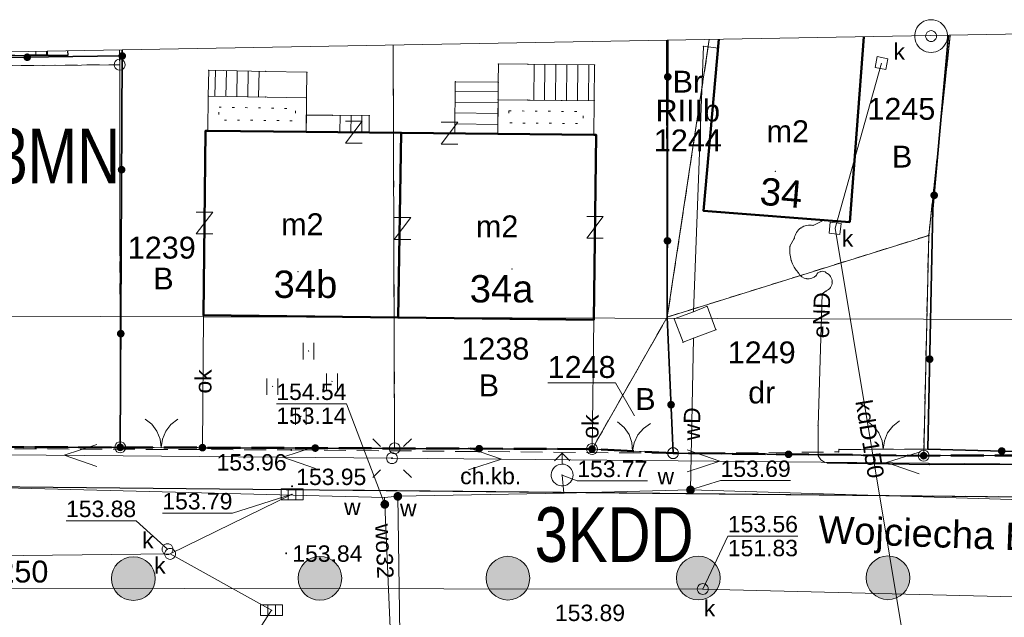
# Model space of a CAD drawing. Header units: metres. Extents: x 6492566 to 6492823, y 5613584 to 5613735.
# Tile 28 of 32: x 6492737 to 6492782, y 5613707 to 5613734. Entities that reach past the tile are written whole.
import ezdxf
from ezdxf.enums import TextEntityAlignment as Align

# ---------------------------------------------------------------- set-up
doc = ezdxf.new("R2010")
doc.units = ezdxf.units.M
for name, pattern in [('KROPK1', [1, 0, -1]), ('L_0_06', [2, 1.5, -0.5]), ('L_2_16', [0]), ('PRZER1-1', [2, 1, -1]), ('PRZER2-1', [3, 2, -1]), ('PRZER3-1', [4, 3, -1])]:
    doc.linetypes.add(name, pattern=pattern)
doc.layers.get('0').update_dxf_attribs({"linetype": 'CONTINUOUS', "lineweight": 18, "true_color": 0x000000})
for name, color, linetype, lineweight in [('GELULI_O', 7, 'PRZER3-1', 18), ('GEPADR', 7, 'CONTINUOUS', 18), ('GEPADR_O', 7, 'CONTINUOUS', 18), ('GEPPGD', 7, 'CONTINUOUS', 18), ('GEPPHC', 7, 'CONTINUOUS', 18), ('GESBPD', 7, 'PRZER2-1', 18), ('GESBWT', 7, 'CONTINUOUS', 18), ('GESBZO', 7, 'CONTINUOUS', 50), ('GESBZO_O', 7, 'CONTINUOUS', 50), ('GESDZI', 7, 'CONTINUOUS', 18), ('GESDZI_O', 7, 'CONTINUOUS', 18), ('GESSCH', 7, 'CONTINUOUS', 18), ('GOSRBG', 7, 'CONTINUOUS', 18), ('GSLINK', 7, 'CONTINUOUS', 18), ('GSLINK_O', 7, 'CONTINUOUS', 18), ('GSLKBR', 7, 'CONTINUOUS', 18), ('GSLKOG', 7, 'CONTINUOUS', 35), ('GSLKRW', 7, 'CONTINUOUS', 25), ('GSPPRB', 7, 'CONTINUOUS', 18), ('GSPWPS', 7, 'CONTINUOUS', 13), ('GSPWPS_O', 7, 'CONTINUOUS', 13), ('GSSKOD', 7, 'PRZER2-1', 18), ('GSSKOD_O', 7, 'PRZER2-1', 18), ('GSSUTR', 7, 'PRZER2-1', 18), ('GULLOB', 7, 'CONTINUOUS', 35), ('GUPELA', 7, 'CONTINUOUS', 18), ('GUPIWZ', 7, 'CONTINUOUS', 18), ('GUPIWZ_O', 7, 'CONTINUOUS', 18), ('GUPPRZ', 7, 'CONTINUOUS', 18), ('GUPPRZ_O', 7, 'CONTINUOUS', 18), ('GUSIKP', 7, 'CONTINUOUS', 18)]:
    doc.layers.add(name, color=color, linetype=linetype, lineweight=lineweight)
for name, color, linetype, lineweight, true_color in [('GESKKL', 7, 'PRZER3-1', 18, 0x24bc24), ('GESKKL_O', 7, 'PRZER3-1', 18, 0x24bc24), ('GESUZY', 7, 'PRZER1-1', 18, 0x008000), ('GESUZY_O', 7, 'PRZER1-1', 18, 0x008000), ('GULEPR', 1, 'CONTINUOUS', 18, 0xff0000), ('GULEPR_O', 1, 'CONTINUOUS', 18, 0xff0000), ('GULKPR', 7, 'CONTINUOUS', 18, 0x803300), ('GULKPR_O', 7, 'CONTINUOUS', 18, 0x803300), ('GULWPR', 5, 'CONTINUOUS', 18, 0x0000ff), ('GULWPR_O', 5, 'CONTINUOUS', 18, 0x0000ff), ('GUPKKS', 7, 'CONTINUOUS', 18, 0x803300), ('GUPKSD', 7, 'CONTINUOUS', 18, 0x803300), ('GUPKSD_O', 7, 'CONTINUOUS', 18, 0x803300), ('GUPWDT', 5, 'CONTINUOUS', 18, 0x0000ff), ('GUPWST', 5, 'CONTINUOUS', 18, 0x0000ff), ('GUPWZA', 5, 'CONTINUOUS', 18, 0x0000ff), ('GUPWZA_O', 5, 'CONTINUOUS', 18, 0x0000ff), ('mpzp_linia_zabudowy_obowiazujaca', 7, 'L_2_16', 18, 0xd2691e), ('mpzp_linie_rozgraniczajace', 7, 'L_0_06', 50, 0xd2691e), ('mpzp_sciezki_rowerowe', 7, 'CONTINUOUS', 18, 0xffd900)]:
    doc.layers.add(name, color=color, linetype=linetype, lineweight=lineweight, true_color=true_color)
doc.styles.add('Arial', font='Arial.ttf')
doc.styles.add('GEO-INFO', font='Arial')
doc.linetypes.add('L_2_16_SHX', pattern='A,0,-0.25,[1,mdcp Biasa 06 III 2025.shx,S=0.05,R=0,X=0,Y=0],-0.5,[2,mdcp Biasa 06 III 2025.shx,S=0.05,R=0,X=0,Y=0],-0.5,[3,mdcp Biasa 06 III 2025.shx,S=0.05,R=0,X=0,Y=0],-0.5,[4,mdcp Biasa 06 III 2025.shx,S=0.05,R=0,X=0,Y=0],-0.5,-0.5,-0.5,-0.5,-0.5,-0.25', length=4.5)

# ---------------------------------------------------------------- blocks, each defined once
blk = doc.blocks.new('EPPGN')
blk.add_hatch(color=0).paths.add_polyline_path([(0, -0.09), (0.027812, -0.085595), (0.052901, -0.072812), (0.072812, -0.052901), (0.085595, -0.027812), (0.09, 0), (0.085595, 0.027812), (0.072812, 0.052901), (0.052901, 0.072812), (0.027812, 0.085595), (0, 0.09), (-0.027812, 0.085595), (-0.052901, 0.072812), (-0.072812, 0.052901), (-0.085595, 0.027812), (-0.09, 0), (-0.085595, -0.027812), (-0.072812, -0.052901), (-0.052901, -0.072812), (-0.027812, -0.085595)])
blk = doc.blocks.new('EPPHC')
at = {"color": 0}
blk.add_lwpolyline([(-0.75, 1), (0.75, 1), (-0.75, -1), (0.75, -1)], dxfattribs=at)
blk = doc.blocks.new('SPTRW')
at = {"color": 0}
for points in [[(-0.51332, 0.7233), (-0.51332, -0.7767)], [(0.48668, -0.7767), (0.48668, 0.7233)]]:
    blk.add_lwpolyline(points, dxfattribs=at)
blk = doc.blocks.new('SUUS13')
at = {"color": 0}
for points in [[(0, 1.5), (0.223563, 1.483246), (0.442133, 1.433359), (0.650826, 1.351453), (0.84498, 1.239358), (1.020259, 1.099578), (1.172747, 0.935235), (1.299038, 0.75), (1.396311, 0.548012), (1.462392, 0.333781), (1.495806, 0.112095), (1.495806, -0.112095), (1.462392, -0.333781), (1.396311, -0.548012), (1.299038, -0.75), (1.172747, -0.935235), (1.020259, -1.099578), (0.84498, -1.239358), (0.650826, -1.351453), (0.442133, -1.433359), (0.223563, -1.483246), (0, -1.5), (-0.223563, -1.483246), (-0.442133, -1.433359), (-0.650826, -1.351453), (-0.84498, -1.239358), (-1.020259, -1.099578), (-1.172747, -0.935235), (-1.299038, -0.75), (-1.396311, -0.548012), (-1.462392, -0.333781), (-1.495806, -0.112095), (-1.495806, 0.112095), (-1.462392, 0.333781), (-1.396311, 0.548012), (-1.299038, 0.75), (-1.172747, 0.935235), (-1.020259, 1.099578), (-0.84498, 1.239358), (-0.650826, 1.351453), (-0.442133, 1.433359), (-0.223563, 1.483246)], [(0, 0.5), (0.12941, 0.482963), (0.25, 0.433013), (0.353553, 0.353553), (0.433013, 0.25), (0.482963, 0.12941), (0.5, 0), (0.482963, -0.12941), (0.433013, -0.25), (0.353553, -0.353553), (0.25, -0.433013), (0.12941, -0.482963), (0, -0.5), (-0.12941, -0.482963), (-0.25, -0.433013), (-0.353553, -0.353553), (-0.433013, -0.25), (-0.482963, -0.12941), (-0.5, 0), (-0.482963, 0.12941), (-0.433013, 0.25), (-0.353553, 0.353553), (-0.25, 0.433013), (-0.12941, 0.482963)]]:
    blk.add_lwpolyline(points, close=True, dxfattribs=at)
blk = doc.blocks.new('KOLO')
blk.add_hatch(color=0).paths.add_polyline_path([(-0.5, 0), (-0.482963, -0.12941), (-0.433013, -0.25), (-0.353553, -0.353553), (-0.25, -0.433013), (-0.12941, -0.482963), (0, -0.5), (0.12941, -0.482963), (0.25, -0.433013), (0.353553, -0.353553), (0.433013, -0.25), (0.482963, -0.12941), (0.5, 0), (0.482963, 0.12941), (0.433013, 0.25), (0.353553, 0.353553), (0.25, 0.433013), (0.12941, 0.482963), (0, 0.5), (-0.12941, 0.482963), (-0.25, 0.433013), (-0.353553, 0.353553), (-0.433013, 0.25), (-0.482963, 0.12941)])
blk = doc.blocks.new('KWADRAT_NIEPRZEZR')
at = {"color": 0}
blk.add_lwpolyline([(-0.5, -0.5), (0.5, -0.5), (0.5, 0.5), (-0.5, 0.5)], close=True, dxfattribs=at)
blk = doc.blocks.new('OKRAG_PELNY')
at = {"color": 0}
blk.add_lwpolyline([(0, 0.5), (0.12941, 0.482963), (0.25, 0.433013), (0.353553, 0.353553), (0.433013, 0.25), (0.482963, 0.12941), (0.5, 0), (0.482963, -0.12941), (0.433013, -0.25), (0.353553, -0.353553), (0.25, -0.433013), (0.12941, -0.482963), (0, -0.5), (-0.12941, -0.482963), (-0.25, -0.433013), (-0.353553, -0.353553), (-0.433013, -0.25), (-0.482963, -0.12941), (-0.5, 0), (-0.482963, 0.12941), (-0.433013, 0.25), (-0.353553, 0.353553), (-0.25, 0.433013), (-0.12941, 0.482963)], close=True, dxfattribs=at)
blk = doc.blocks.new('SLBRA')
at = {"color": 0}
for points in [[(1.732051, 1), (1.414214, 0.585786), (1, 0.267949), (0.517638, 0.068148), (0, 0)], [(0, 0), (0.517638, -0.068148), (1, -0.267949), (1.414214, -0.585786), (1.732051, -1)]]:
    blk.add_lwpolyline(points, dxfattribs=at)
blk = doc.blocks.new('POINT')
at = {"color": 0}
blk.add_point((0, 0), dxfattribs=at)
blk = doc.blocks.new('SUEP1')
at = {"color": 0}
blk.add_lwpolyline([(-1.5, -1), (1.5, 0), (-1.5, 1)], dxfattribs=at)
blk = doc.blocks.new('SUUS02')
at = {"color": 0}
for points in [[(-0.707107, 1.292893), (0, 2), (0.707107, 1.292893)], [(0, 1), (0, 2)]]:
    blk.add_lwpolyline(points, dxfattribs=at)
blk.add_lwpolyline([(0, 1), (0.173648, 0.984808), (0.34202, 0.939693), (0.5, 0.866025), (0.642788, 0.766044), (0.766044, 0.642788), (0.866025, 0.5), (0.939693, 0.34202), (0.984808, 0.173648), (1, 0), (0.984808, -0.173648), (0.939693, -0.34202), (0.866025, -0.5), (0.75575, -0.654861), (0.618159, -0.786053), (0.458227, -0.888835), (0.281733, -0.959493), (0.095056, -0.995472), (-0.095056, -0.995472), (-0.281733, -0.959493), (-0.458227, -0.888835), (-0.618159, -0.786053), (-0.75575, -0.654861), (-0.866025, -0.5), (-0.945001, -0.327068), (-0.989821, -0.142315), (-0.998867, 0.047582), (-0.971812, 0.235759), (-0.909632, 0.415415), (-0.814576, 0.580057), (-0.690079, 0.723734), (-0.540641, 0.841254), (-0.371662, 0.928368), (-0.189251, 0.981929)], close=True, dxfattribs=at)
blk = doc.blocks.new('SUUS05')
at = {"color": 0}
blk.add_lwpolyline([(0.5, -0.25), (-0.5, -0.25), (-0.5, 0.25), (0.5, 0.25)], close=True, dxfattribs=at)
for points in [[(-0.175, -0.25), (-0.175, 0.25)], [(0.175, -0.25), (0.175, 0.25)]]:
    blk.add_lwpolyline(points, dxfattribs=at)
blk = doc.blocks.new('EPPGS')
at = {"color": 0}
blk.add_lwpolyline([(0, 0.5), (0.154508, 0.475528), (0.293893, 0.404508), (0.404508, 0.293893), (0.475528, 0.154508), (0.5, 0), (0.475528, -0.154508), (0.404508, -0.293893), (0.293893, -0.404508), (0.154508, -0.475528), (0, -0.5), (-0.154508, -0.475528), (-0.293893, -0.404508), (-0.404508, -0.293893), (-0.475528, -0.154508), (-0.5, 0), (-0.475528, 0.154508), (-0.404508, 0.293893), (-0.293893, 0.404508), (-0.154508, 0.475528)], close=True, dxfattribs=at)
blk = doc.blocks.new('SUEO')
blk.add_hatch(color=0).paths.add_polyline_path([(-0.002174, 0.089974), (0.023762, 0.086807), (0.042561, 0.0793), (0.060131, 0.066965), (0.076266, 0.047786), (0.086234, 0.025762), (0.089972, 0.002226), (0.088646, -0.015553), (0.081114, -0.038994), (0.066834, -0.060276), (0.049699, -0.075033), (0.027576, -0.085671), (0.004027, -0.08991), (-0.019639, -0.087831), (-0.040932, -0.080154), (-0.059082, -0.067892), (-0.073734, -0.051607), (-0.08374, -0.032979), (-0.089221, -0.011817), (-0.089063, 0.012951), (-0.082571, 0.035806), (-0.069528, 0.057148), (-0.048957, 0.075519), (-0.026898, 0.085887)])
at = {"color": 0}
for points in [[(-1.767767, 1.767767), (-1.06066, 1.06066)], [(1.767767, 1.767767), (1.06066, 1.06066)], [(-1.767767, -1.767767), (-1.06066, -1.06066)], [(1.767767, -1.767767), (1.06066, -1.06066)]]:
    blk.add_lwpolyline(points, dxfattribs=at)

msp = doc.modelspace()

# ---------------------------------------------------------------- hatches: boundary and pattern name
at = {"layer": 'GSSUTR', "linetype": 'Continuous', "lineweight": 18}
h = msp.add_hatch(dxfattribs=at)
h.set_pattern_fill('PTTU04', scale=0.5, style=0)
h.set_pattern_definition([(90, (6490000, 5610000), (-2.5, 2.5), [0.75, -4.25]), (90, (6490000.5, 5610000), (-2.5, 2.5), [0.75, -4.25])])
h.paths.add_polyline_path([(6492738.976, 5613732.766), (6492730.558, 5613732.617), (6492730.565, 5613732.52), (6492738.981, 5613732.572)], flags=0)
at = {"layer": 'mpzp_sciezki_rowerowe', "linetype": 'Continuous', "lineweight": 18}
for points in [[(6492741.97, 5613707.627, 1), (6492741.97, 5613709.627, 1)], [(6492750.5, 5613707.638, 1), (6492750.5, 5613709.638, 1)], [(6492759.1, 5613707.645, 1), (6492759.1, 5613709.645, 1)], [(6492767.81, 5613707.653, 1), (6492767.81, 5613709.653, 1)], [(6492776.48, 5613707.661, 1), (6492776.48, 5613709.661, 1)]]:
    msp.add_hatch(color=256, dxfattribs=at).paths.add_polyline_path(points)

# ---------------------------------------------------------------- linework, layer by layer
at = {"layer": 'GESBPD', "color": 7, "linetype": 'PRZER2-1', "lineweight": 18, "ltscale": 0.5, "elevation": 10.18}
msp.add_lwpolyline([(6492738.038, 5613732.75), (6492738.049, 5613732.587), (6492732.59, 5613732.52), (6492732.581, 5613732.653)], dxfattribs=at)
at = {"layer": 'GESBWT', "color": 7, "linetype": 'Continuous', "lineweight": 18, "elevation": 10.18}
for points in [[(6492745.398, 5613730.697), (6492749.887, 5613730.612), (6492749.879, 5613729.062), (6492745.374, 5613729.108)], [(6492758.65, 5613730.524), (6492763.05, 5613730.479), (6492763.034, 5613728.929), (6492758.634, 5613728.974)]]:
    msp.add_lwpolyline(points, close=True, dxfattribs=at)
at = {"layer": 'GESBWT', "color": 7, "linetype": 'KROPK1', "lineweight": 18, "ltscale": 0.5, "elevation": 10.18, "flags": 128}
for points in [[(6492745.89, 5613730.188), (6492749.385, 5613730.121), (6492749.382, 5613729.567), (6492745.881, 5613729.603)], [(6492759.145, 5613730.019), (6492762.545, 5613729.984), (6492762.539, 5613729.434), (6492759.139, 5613729.469)]]:
    msp.add_lwpolyline(points, close=True, dxfattribs=at)
at = {"layer": 'GESBZO', "color": 7, "linetype": 'Continuous', "lineweight": 50, "elevation": 10.18}
for points in [[(6492774.737, 5613724.928), (6492768.046, 5613725.439), (6492768.753, 5613733.294)], [(6492775.385, 5613733.412), (6492774.737, 5613724.928)]]:
    msp.add_lwpolyline(points, dxfattribs=at)
for points in [[(6492754.079, 5613720.565), (6492745.174, 5613720.67), (6492745.274, 5613729.11), (6492745.374, 5613729.108), (6492749.879, 5613729.062), (6492754.224, 5613729.019)], [(6492763.033, 5613720.459), (6492754.079, 5613720.565), (6492754.224, 5613729.019), (6492758.634, 5613728.974), (6492763.034, 5613728.929), (6492763.134, 5613728.928)]]:
    msp.add_lwpolyline(points, close=True, dxfattribs=at)
at = {"layer": 'GESDZI', "color": 7, "linetype": 'Continuous', "lineweight": 18, "elevation": 10.22}
for points in [[(6492811.043, 5613734.044), (6492811.18, 5613718.894), (6492810.011, 5613715.605), (6492808.367, 5613714.314), (6492778.115, 5613714.246), (6492778.347, 5613724.323), (6492779.328, 5613733.482)], [(6492766.346, 5613733.252), (6492766.388, 5613720.588), (6492762.949, 5613714.549), (6492753.918, 5613714.581), (6492753.853, 5613733.03)], [(6492766.346, 5613733.252), (6492766.388, 5613720.588), (6492768.31, 5613733.286)], [(6492779.328, 5613733.482), (6492778.347, 5613724.323), (6492766.388, 5613720.588), (6492768.31, 5613733.286)], [(6492741.342, 5613732.808), (6492741.344, 5613732.13), (6492707.923, 5613731.833), (6492707.898, 5613732.216)], [(6492753.853, 5613733.03), (6492753.918, 5613714.581), (6492741.368, 5613714.627), (6492741.344, 5613732.13), (6492741.342, 5613732.808)], [(6492712.536, 5613714.767), (6492725.917, 5613714.685), (6492741.368, 5613714.627), (6492753.918, 5613714.581), (6492762.949, 5613714.549), (6492766.656, 5613714.362), (6492778.115, 5613714.246), (6492808.367, 5613714.314), (6492810.011, 5613715.605), (6492811.18, 5613718.894), (6492811.225, 5613714.142), (6492811.34, 5613703.308), (6492795.496, 5613703.173), (6492765.908, 5613702.863), (6492728.986, 5613702.408), (6492725.287, 5613701.965), (6492696.667, 5613701.05)]]:
    msp.add_lwpolyline(points, dxfattribs=at)
for points in [[(6492707.923, 5613731.833), (6492741.344, 5613732.13), (6492741.368, 5613714.627), (6492725.917, 5613714.685), (6492712.536, 5613714.767), (6492708.839, 5613718.274)], [(6492766.656, 5613714.362), (6492766.388, 5613720.588), (6492778.347, 5613724.323), (6492778.115, 5613714.246)], [(6492762.949, 5613714.549), (6492766.388, 5613720.588), (6492766.656, 5613714.362)]]:
    msp.add_lwpolyline(points, close=True, dxfattribs=at)
at = {"layer": 'GESDZI_O', "color": 7, "linetype": 'Continuous', "lineweight": 9, "elevation": 10.8, "flags": 128}
msp.add_lwpolyline([(6492760.919, 5613717.58), (6492764.025, 5613717.58), (6492764.896, 5613716.073)], dxfattribs=at)
at = {"layer": 'GESKKL', "color": 82, "linetype": 'PRZER3-1', "lineweight": 18, "ltscale": 0.5, "true_color": 0x24bc24, "elevation": 10.06}
for points in [[(6492811.045, 5613734.044), (6492811.18, 5613718.894), (6492810.011, 5613715.605), (6492808.367, 5613714.314), (6492778.115, 5613714.246), (6492778.347, 5613724.323), (6492779.328, 5613733.482)], [(6492768.31, 5613733.286), (6492766.388, 5613720.588), (6492766.346, 5613733.252)]]:
    msp.add_lwpolyline(points, dxfattribs=at)
at = {"layer": 'GESSCH', "color": 7, "linetype": 'Continuous', "lineweight": 18, "elevation": 10.18}
for points in [[(6492745.398, 5613730.697), (6492745.42, 5613731.873), (6492748.026, 5613731.823), (6492749.91, 5613731.787), (6492749.887, 5613730.612)], [(6492763.05, 5613730.479), (6492760.008, 5613730.51), (6492758.65, 5613730.524), (6492758.658, 5613731.33), (6492758.667, 5613732.168), (6492760.024, 5613732.154), (6492763.067, 5613732.123)], [(6492758.634, 5613728.974), (6492756.671, 5613728.994), (6492756.695, 5613731.35), (6492758.658, 5613731.33)], [(6492752.753, 5613729.033), (6492751.08, 5613729.05), (6492749.879, 5613729.062), (6492749.887, 5613729.829), (6492751.088, 5613729.817), (6492752.761, 5613729.801)]]:
    msp.add_lwpolyline(points, close=True, dxfattribs=at)
at = {"layer": 'GESSCH', "color": 7, "linetype": 'Continuous', "lineweight": 18, "elevation": 10.18, "flags": 128}
for points in [[(6492760.279, 5613730.507), (6492760.295, 5613732.151)], [(6492760.779, 5613730.502), (6492760.795, 5613732.146)], [(6492761.279, 5613730.497), (6492761.295, 5613732.141)], [(6492761.779, 5613730.492), (6492761.795, 5613732.136)], [(6492762.279, 5613730.487), (6492762.295, 5613732.131)], [(6492762.779, 5613730.482), (6492762.795, 5613732.126)], [(6492745.723, 5613731.867), (6492745.701, 5613730.692)], [(6492746.223, 5613731.857), (6492746.201, 5613730.682)], [(6492746.723, 5613731.848), (6492746.701, 5613730.673)], [(6492747.223, 5613731.838), (6492747.2, 5613730.663)], [(6492747.723, 5613731.829), (6492747.7, 5613730.653)], [(6492756.691, 5613730.922), (6492758.654, 5613730.902)], [(6492756.685, 5613730.422), (6492758.649, 5613730.402)], [(6492751.417, 5613729.046), (6492751.425, 5613729.814)], [(6492751.917, 5613729.041), (6492751.925, 5613729.809)], [(6492752.417, 5613729.037), (6492752.424, 5613729.804)], [(6492756.68, 5613729.922), (6492758.644, 5613729.902)], [(6492756.675, 5613729.422), (6492758.638, 5613729.402)]]:
    msp.add_lwpolyline(points, dxfattribs=at)
at = {"layer": 'GESUZY', "color": 96, "linetype": 'PRZER1-1', "lineweight": 18, "ltscale": 0.5, "true_color": 0x008000, "elevation": 10.08}
for points in [[(6492811.045, 5613734.044), (6492811.18, 5613718.894), (6492810.011, 5613715.605), (6492808.367, 5613714.314), (6492778.115, 5613714.246), (6492778.347, 5613724.323), (6492779.328, 5613733.482)], [(6492766.346, 5613733.252), (6492766.388, 5613720.588), (6492762.949, 5613714.549), (6492753.918, 5613714.581), (6492753.853, 5613733.03)], [(6492768.31, 5613733.286), (6492766.388, 5613720.588), (6492766.346, 5613733.252)], [(6492779.328, 5613733.482), (6492778.347, 5613724.323), (6492766.388, 5613720.588), (6492768.31, 5613733.286)], [(6492741.342, 5613732.808), (6492741.344, 5613732.13), (6492707.923, 5613731.833), (6492707.898, 5613732.216)], [(6492753.853, 5613733.03), (6492753.918, 5613714.581), (6492741.368, 5613714.627), (6492741.344, 5613732.13), (6492741.342, 5613732.808)], [(6492712.536, 5613714.767), (6492725.917, 5613714.685), (6492741.368, 5613714.627), (6492753.918, 5613714.581), (6492762.949, 5613714.549), (6492766.656, 5613714.362), (6492778.115, 5613714.246), (6492808.367, 5613714.314), (6492810.011, 5613715.605), (6492811.18, 5613718.894), (6492811.225, 5613714.142), (6492811.34, 5613703.308), (6492795.496, 5613703.173), (6492765.908, 5613702.863), (6492728.986, 5613702.408), (6492725.287, 5613701.965), (6492696.667, 5613701.05)]]:
    msp.add_lwpolyline(points, dxfattribs=at)
for points in [[(6492707.923, 5613731.833), (6492741.344, 5613732.13), (6492741.368, 5613714.627), (6492725.917, 5613714.685), (6492712.536, 5613714.767), (6492708.839, 5613718.274)], [(6492766.656, 5613714.362), (6492766.388, 5613720.588), (6492778.347, 5613724.323), (6492778.115, 5613714.246)], [(6492762.949, 5613714.549), (6492766.388, 5613720.588), (6492766.656, 5613714.362)]]:
    msp.add_lwpolyline(points, close=True, dxfattribs=at)
at = {"layer": 'GOSRBG', "color": 7, "linetype": 'Continuous', "lineweight": 18, "elevation": 10.04}
msp.add_lwpolyline([(6492817.555, 5613644.538), (6492815.362, 5613734.12), (6492701.054, 5613732.094), (6492651.49, 5613730.982), (6492652.622, 5613647.128), (6492704.994, 5613627.943), (6492817.382, 5613583.79)], close=True, dxfattribs=at)
at = {"layer": 'GSLINK', "color": 7, "linetype": 'Continuous', "lineweight": 18, "elevation": 10.18}
for points in [[(6492745.128, 5613714.613), (6492745.174, 5613720.67)], [(6492762.949, 5613714.549), (6492763.033, 5613720.459)]]:
    msp.add_lwpolyline(points, dxfattribs=at)
at = {"layer": 'GSLKBR', "color": 7, "linetype": 'Continuous', "lineweight": 18, "elevation": 10.18}
for points in [[(6492745.128, 5613714.613), (6492741.368, 5613714.627)], [(6492766.656, 5613714.362), (6492762.949, 5613714.549)], [(6492778.3, 5613714.55), (6492774.24, 5613714.53)]]:
    msp.add_lwpolyline(points, dxfattribs=at)
at = {"layer": 'GSLKOG', "color": 7, "linetype": 'Continuous', "lineweight": 35, "elevation": 10.18}
for points in [[(6492766.415, 5613733.253), (6492766.388, 5613720.588), (6492766.656, 5613714.362), (6492778.115, 5613714.246)], [(6492793.76, 5613714.14), (6492778.3, 5613714.55), (6492778.54, 5613725.53), (6492779.245, 5613733.48)], [(6492708.01, 5613731.9), (6492722.33, 5613732.27), (6492741.46, 5613732.53), (6492741.456, 5613732.81)], [(6492741.368, 5613714.627), (6492741.46, 5613732.53)], [(6492731.093, 5613714.666), (6492741.368, 5613714.627)], [(6492762.949, 5613714.549), (6492753.918, 5613714.581), (6492745.128, 5613714.613)]]:
    msp.add_lwpolyline(points, dxfattribs=at)
at = {"layer": 'GSLKRW', "color": 7, "linetype": 'Continuous', "lineweight": 25, "elevation": 10.18}
for points in [[(6492730.565, 5613732.52), (6492738.981, 5613732.572), (6492738.976, 5613732.766)], [(6492711.89, 5613713.36), (6492714.34, 5613713), (6492718.49, 5613713), (6492787.04, 5613712.32), (6492807.89, 5613712.11)]]:
    msp.add_lwpolyline(points, dxfattribs=at)
at = {"layer": 'GSPPRB', "color": 7, "linetype": 'Continuous', "lineweight": 18}
for p in [(6492768.042, 5613732.974, 10.28), (6492768.717, 5613732.892, 10.28), (6492738.049, 5613732.587, 10.28), (6492738.981, 5613732.572, 10.28), (6492741.46, 5613732.53, 10.28), (6492745.42, 5613731.873, 10.28), (6492758.667, 5613732.168, 10.28), (6492760.024, 5613732.154, 10.28), (6492763.067, 5613732.123, 10.28), (6492748.026, 5613731.823, 10.28), (6492749.91, 5613731.787, 10.28), (6492756.695, 5613731.35, 10.28), (6492758.658, 5613731.33, 10.28), (6492745.398, 5613730.697, 10.28), (6492748.003, 5613730.648, 10.28), (6492749.887, 5613730.612, 10.28), (6492758.65, 5613730.524, 10.28), (6492760.008, 5613730.51, 10.28), (6492763.05, 5613730.479, 10.28), (6492749.887, 5613729.829, 10.28), (6492751.088, 5613729.817, 10.28), (6492752.761, 5613729.801, 10.28), (6492745.274, 5613729.11, 10.28), (6492745.374, 5613729.108, 10.28), (6492749.879, 5613729.062, 10.28), (6492751.08, 5613729.05, 10.28), (6492752.753, 5613729.033, 10.28), (6492754.224, 5613729.019, 10.28), (6492756.671, 5613728.994, 10.28), (6492758.634, 5613728.974, 10.28), (6492763.034, 5613728.929, 10.28), (6492763.134, 5613728.928, 10.28), (6492768.046, 5613725.439, 10.28), (6492778.54, 5613725.53, 10.28), (6492772.499, 5613724.666, 10.28), (6492773.061, 5613724.778, 10.28), (6492773.549, 5613725.019, 10.28), (6492774.737, 5613724.928, 10.28), (6492772, 5613723.829, 10.28), (6492772.196, 5613724.18, 10.28), (6492772.062, 5613723.177, 10.28), (6492772.383, 5613722.606, 10.28), (6492773.205, 5613722.487, 10.28), (6492773.4, 5613722.671, 10.28), (6492773.661, 5613722.61, 10.28), (6492772.765, 5613722.342, 10.28), (6492773.93, 5613722.194, 10.28), (6492773.474, 5613721.646, 10.28), (6492773.657, 5613721.78, 10.28), (6492768.212, 5613721.079, 10.28), (6492745.174, 5613720.67, 10.28), (6492745.174, 5613720.67, 10.28), (6492767.588, 5613720.829, 10.28), (6492767.588, 5613720.829, 10.28), (6492754.079, 5613720.565, 10.28), (6492763.033, 5613720.459, 10.28), (6492763.033, 5613720.459, 10.28), (6492766.388, 5613720.588, 10.28), (6492766.704, 5613720.511, 10.28), (6492768.617, 5613720.005, 10.28), (6492767.108, 5613719.437, 10.28), (6492767.582, 5613719.616, 10.28), (6492767.582, 5613719.616, 10.28), (6492773.286, 5613715.619, 10.28), (6492741.368, 5613714.627, 10.28), (6492745.128, 5613714.613, 10.28), (6492753.918, 5613714.581, 10.28), (6492762.949, 5613714.549, 10.28), (6492766.54, 5613714.36, 10.28), (6492766.656, 5613714.362, 10.28), (6492774.23, 5613714.42, 10.28), (6492774.24, 5613714.53, 10.28), (6492778.3, 5613714.55, 10.28), (6492773.291, 5613714.241, 10.28), (6492773.409, 5613714.059, 10.28), (6492773.586, 5613713.949, 10.28), (6492773.709, 5613713.913, 10.28), (6492778.115, 5613714.246, 10.28), (6492778.38, 5613713.837, 10.28), (6492761.66, 5613712.533, 10.28)]:
    msp.add_point(p, dxfattribs=at)
at = {"layer": 'GSSKOD', "color": 7, "linetype": 'PRZER2-1', "lineweight": 18, "ltscale": 0.5, "elevation": 10.18}
msp.add_lwpolyline([(6492814.421, 5613734.104), (6492814.422, 5613733.915), (6492814.547, 5613722.354), (6492813.176, 5613722.358), (6492813.171, 5613720.294), (6492814.569, 5613720.27), (6492814.595, 5613717.847, -0.279126), (6492810.564, 5613712.379), (6492807.89, 5613712.11), (6492787.04, 5613712.32), (6492718.49, 5613713), (6492714.34, 5613713), (6492711.89, 5613713.36)], format="xyb", dxfattribs=at)
msp.add_lwpolyline([(6492718.54, 5613714.63), (6492749.19, 5613714.51), (6492766.54, 5613714.36), (6492774.23, 5613714.42), (6492774.24, 5613714.53), (6492778.3, 5613714.55), (6492793.76, 5613714.14), (6492799.51, 5613714.2), (6492799.7, 5613713.92), (6492806.22, 5613713.78), (6492807.46, 5613713.96), (6492809.41, 5613715.04), (6492810.64, 5613716.64), (6492811.17, 5613718.58), (6492811.834, 5613718.571), (6492811.658, 5613734.055)], dxfattribs=at)
at = {"layer": 'GSSUTR', "color": 7, "linetype": 'PRZER2-1', "lineweight": 18, "ltscale": 0.5, "elevation": 10.1}
msp.add_lwpolyline([(6492738.976, 5613732.766), (6492738.981, 5613732.572), (6492730.565, 5613732.52), (6492730.558, 5613732.617)], dxfattribs=at)
for points in [[(6492749.986, 5613719.052), (6492749.976, 5613719.032), (6492749.996, 5613719.032)], [(6492751.06, 5613717.654), (6492751.05, 5613717.634), (6492751.07, 5613717.634)], [(6492748.337, 5613717.43), (6492748.327, 5613717.41), (6492748.347, 5613717.41)], [(6492749.636, 5613716.057), (6492749.626, 5613716.037), (6492749.646, 5613716.037)]]:
    msp.add_lwpolyline(points, close=True, dxfattribs=at)
at = {"layer": 'GULEPR', "color": 1, "linetype": 'Continuous', "lineweight": 18, "true_color": 0xff0000, "elevation": 10.14}
for points in [[(6492773.549, 5613725.019), (6492773.061, 5613724.778, 0.433173), (6492772.196, 5613724.18), (6492772, 5613723.829, 0.21221), (6492772.383, 5613722.606, 0.498996), (6492773.205, 5613722.487, -0.534125), (6492773.661, 5613722.61, -0.654201), (6492773.657, 5613721.78), (6492773.474, 5613721.646), (6492773.286, 5613715.619), (6492773.291, 5613714.241), (6492773.409, 5613714.059), (6492773.586, 5613713.949), (6492773.709, 5613713.913)], [(6492791.409, 5613713.79), (6492790.877, 5613713.644), (6492790.877, 5613713.415, -1.25681), (6492790.423, 5613713.41), (6492783.51, 5613713.383), (6492782.508, 5613713.837), (6492778.38, 5613713.837), (6492773.709, 5613713.913)]]:
    msp.add_lwpolyline(points, format="xyb", dxfattribs=at)
msp.add_lwpolyline([(6492651.756, 5613711.21), (6492682.048, 5613713.024), (6492716.863, 5613714.457), (6492753.8, 5613714.134), (6492791.409, 5613713.79), (6492815.837, 5613714.718)], dxfattribs=at)
at = {"layer": 'GULKPR', "color": 36, "linetype": 'Continuous', "lineweight": 18, "true_color": 0x803300, "elevation": 10.14}
for points in [[(6492777.383, 5613704.742), (6492774.062, 5613724.646), (6492776.186, 5613732.207)], [(6492743.651, 5613709.754), (6492749.23, 5613712.48)], [(6492654.887, 5613706.421), (6492707.354, 5613709.34), (6492743.651, 5613709.754)], [(6492743.651, 5613709.754), (6492748.29, 5613707.18)], [(6492651.849, 5613704.34), (6492670.622, 5613705.324), (6492683.317, 5613706.027), (6492708.338, 5613707.566), (6492720.621, 5613708.203), (6492768.012, 5613708.147), (6492783.483, 5613707.765), (6492815.246, 5613707.04)]]:
    msp.add_lwpolyline(points, dxfattribs=at)
at = {"layer": 'GULLOB', "color": 7, "linetype": 'Continuous', "lineweight": 35, "elevation": 10.12}
msp.add_lwpolyline([(6492773.709, 5613713.913), (6492778.38, 5613713.837)], dxfattribs=at)
at = {"layer": 'GULWPR', "color": 5, "linetype": 'Continuous', "lineweight": 18, "true_color": 0x0000ff, "elevation": 10.14}
for points in [[(6492768.717, 5613732.892), (6492768.042, 5613732.974), (6492767.588, 5613720.829)], [(6492767.582, 5613719.616), (6492767.45, 5613712.68)], [(6492651.77, 5613710.2), (6492652.538, 5613710.247), (6492659.621, 5613710.603), (6492663.294, 5613710.8), (6492670.912, 5613711.628), (6492702.032, 5613713.649), (6492753.46, 5613712.33), (6492754.065, 5613712.388), (6492761.66, 5613712.533), (6492767.45, 5613712.68), (6492801.381, 5613711.67), (6492806.841, 5613711.382), (6492812.672, 5613711.067), (6492815.926, 5613711.08)], [(6492761.66, 5613712.533), (6492761.58, 5613713.36)], [(6492754.065, 5613712.388), (6492754.295, 5613696.623), (6492752.811, 5613696.573)], [(6492753.46, 5613712.33), (6492753.47, 5613712.02), (6492753.87, 5613702.83), (6492753.612, 5613696.563)]]:
    msp.add_lwpolyline(points, dxfattribs=at)
at = {"layer": 'GUPPRZ_O', "color": 5, "linetype": 'Continuous', "lineweight": 9, "true_color": 0x0000ff, "elevation": 10.8, "flags": 128}
for points in [[(6492748.509, 5613716.623), (6492751.712, 5613716.623), (6492753.47, 5613712.02)], [(6492748.509, 5613716.623), (6492751.712, 5613716.623)], [(6492765.477, 5613713.097), (6492762.274, 5613713.097), (6492761.58, 5613713.36)], [(6492772.031, 5613713.107), (6492768.828, 5613713.107), (6492767.45, 5613712.68)]]:
    msp.add_lwpolyline(points, dxfattribs=at)
at = {"layer": 'GUPPRZ_O', "color": 36, "linetype": 'Continuous', "lineweight": 9, "true_color": 0x803300, "elevation": 10.8, "flags": 128}
for points in [[(6492743.297, 5613711.621), (6492746.5, 5613711.621), (6492749.23, 5613712.48)], [(6492738.892, 5613711.272), (6492742.096, 5613711.272), (6492743.53, 5613709.97)], [(6492772.363, 5613710.569), (6492769.16, 5613710.569), (6492768.012, 5613708.147)], [(6492769.16, 5613710.569), (6492772.363, 5613710.569)], [(6492743.969, 5613705.453), (6492747.172, 5613705.453), (6492748.29, 5613707.18)]]:
    msp.add_lwpolyline(points, dxfattribs=at)
at = {"layer": 'GUSIKP', "color": 5, "linetype": 'Continuous', "lineweight": 18, "true_color": 0x0000ff, "elevation": 10.14}
msp.add_lwpolyline([(6492767.108, 5613719.437), (6492766.704, 5613720.511), (6492767.588, 5613720.829), (6492768.212, 5613721.079), (6492768.617, 5613720.005), (6492767.582, 5613719.616)], close=True, dxfattribs=at)
at = {"layer": 'mpzp_linia_zabudowy_obowiazujaca', "linetype": 'CONTINUOUS', "lineweight": 18}
msp.add_line((6492712.69, 5613720.71), (6492806.03, 5613720.4), dxfattribs=at)
at = {"layer": 'mpzp_linia_zabudowy_obowiazujaca', "linetype": 'L_2_16_SHX', "lineweight": 18}
msp.add_line((6492712.69, 5613720.71), (6492806.03, 5613720.4), dxfattribs=at)
at = {"layer": 'mpzp_linie_rozgraniczajace', "lineweight": 50, "flags": 128}
for points in [[(6492707.898, 5613732.216), (6492708.839, 5613718.274), (6492712.536, 5613714.767), (6492725.917, 5613714.685), (6492741.368, 5613714.627)], [(6492741.368, 5613714.627), (6492753.918, 5613714.581), (6492762.949, 5613714.549), (6492766.656, 5613714.362), (6492778.115, 5613714.246), (6492806.27, 5613714.309), (6492811.18, 5613718.894)]]:
    msp.add_lwpolyline(points, dxfattribs=at)
at = {"layer": 'mpzp_sciezki_rowerowe', "lineweight": 18}
for centre in [(6492741.97, 5613708.627), (6492750.5, 5613708.638), (6492759.1, 5613708.645), (6492767.81, 5613708.653), (6492776.48, 5613708.661)]:
    msp.add_circle(centre, 1, dxfattribs=at)

# ---------------------------------------------------------------- block references
at = {"layer": 'GEPADR', "color": 7, "lineweight": 18}
for p in [(6492771.33, 5613727.25, 10.28), (6492749.5, 5613722.67, 10.28), (6492759.28, 5613722.79, 10.28)]:
    msp.add_blockref('POINT', p, dxfattribs=at)
at = {"layer": 'GEPPGD', "color": 7, "lineweight": 18, "xscale": 0.5, "yscale": 0.5}
for name, p in [('EPPGS', (6492741.344, 5613732.13, 10.24)), ('EPPGN', (6492778.347, 5613724.323, 10.24)), ('EPPGN', (6492766.388, 5613720.588, 10.24)), ('EPPGS', (6492741.368, 5613714.627, 10.24)), ('EPPGS', (6492753.918, 5613714.581, 10.24)), ('EPPGS', (6492762.949, 5613714.549, 10.24)), ('EPPGS', (6492766.656, 5613714.362, 10.24)), ('EPPGS', (6492778.115, 5613714.246, 10.24))]:
    msp.add_blockref(name, p, dxfattribs=at)
at = {"layer": 'GEPPHC', "color": 7, "lineweight": 18, "xscale": 0.5, "yscale": 0.5}
for p in [(6492752.052, 5613729.04, 10.24), (6492756.429, 5613728.996, 10.24), (6492745.224, 5613724.89, 10.24), (6492754.279, 5613724.638, 10.24), (6492763.084, 5613724.693, 10.24)]:
    msp.add_blockref('EPPHC', p, dxfattribs=at)
at = {"layer": 'GSLKBR', "color": 7, "lineweight": 18, "yscale": 0.75}
for p, xscale, rotation in [((6492743.248, 5613714.62, 10.18), 0.75, 89.79002918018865), ((6492764.802, 5613714.455, 10.18), 0.7499999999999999, 87.11701812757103), ((6492776.27, 5613714.54, 10.18), 0.7499999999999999, 90.28224292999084)]:
    msp.add_blockref('SLBRA', p, dxfattribs=dict(at, xscale=xscale, rotation=rotation))
at = {"layer": 'GSLKOG', "color": 7, "lineweight": 35, "xscale": 0.35, "yscale": 0.35}
for p in [(6492737.116, 5613732.471, 10.18), (6492741.46, 5613732.53, 10.18), (6492766.412, 5613731.574, 10.18), (6492741.433, 5613727.328, 10.18), (6492778.596, 5613726.157, 10.18), (6492766.396, 5613724.074, 10.18), (6492741.394, 5613719.829, 10.18), (6492778.39, 5613718.662, 10.18), (6492766.561, 5613716.578, 10.18), (6492741.368, 5613714.627, 10.18), (6492741.368, 5613714.627, 10.18), (6492745.128, 5613714.613, 10.18), (6492750.288, 5613714.594, 10.18), (6492757.788, 5613714.567, 10.18), (6492762.949, 5613714.549, 10.18), (6492771.937, 5613714.309, 10.18), (6492778.115, 5613714.246, 10.18), (6492781.686, 5613714.46, 10.18)]:
    msp.add_blockref('KOLO', p, dxfattribs=at)
at = {"layer": 'GSPWPS', "color": 7, "lineweight": 13, "xscale": 0.09, "yscale": 0.09}
for p in [(6492749.19, 5613714.51, 10.08), (6492749.23, 5613712.85, 10.08), (6492748.96, 5613709.78, 10.08)]:
    msp.add_blockref('KOLO', p, dxfattribs=at)
at = {"layer": 'GSSUTR', "color": 7, "lineweight": 18, "xscale": 0.5, "yscale": 0.5}
for p in [(6492749.986, 5613719.042, 10.1), (6492751.06, 5613717.644, 10.1), (6492748.337, 5613717.42, 10.1), (6492749.636, 5613716.047, 10.1)]:
    msp.add_blockref('SPTRW', p, dxfattribs=at)
at = {"layer": 'GULEPR', "color": 1, "lineweight": 18, "true_color": 0xff0000, "xscale": 0.5, "yscale": 0.5}
for p, rotation in [((6492739.551, 5613714.258, 10.15), 179.499067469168), ((6492749.55, 5613714.171, 10.15), 179.499067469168), ((6492758.05, 5613714.095, 10.15), 359.4767867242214), ((6492768.049, 5613714.004, 10.15), 359.4767867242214), ((6492777.159, 5613713.921, 10.15), 179.4767867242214)]:
    msp.add_blockref('SUEP1', p, dxfattribs=dict(at, rotation=rotation))
at = {"layer": 'GUPELA', "color": 7, "lineweight": 18, "xscale": 0.5, "yscale": 0.5}
for name, p in [('SUEO', (6492753.8, 5613714.134, 10.15)), ('OKRAG_PELNY', (6492753.8, 5613714.134, 10.16))]:
    msp.add_blockref(name, p, dxfattribs=at)
at = {"layer": 'GUPIWZ', "color": 7, "lineweight": 18, "xscale": 0.5, "yscale": 0.5}
for p, rotation in [((6492776.186, 5613732.207, 10.18), 259.119806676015), ((6492774.062, 5613724.646, 10.18), 173.9907945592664)]:
    msp.add_blockref('KWADRAT_NIEPRZEZR', p, dxfattribs=dict(at, rotation=rotation))
msp.add_blockref('OKRAG_PELNY', (6492743.53, 5613709.97, 10.18), dxfattribs=at)
at = {"layer": 'GUPKKS', "color": 36, "lineweight": 18, "true_color": 0x803300, "rotation": 179.9999949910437}
for p in [(6492749.23, 5613712.48, 10.16), (6492748.29, 5613707.18, 10.16)]:
    msp.add_blockref('SUUS05', p, dxfattribs=at)
at = {"layer": 'GUPKSD', "color": 36, "lineweight": 18, "true_color": 0x803300, "xscale": 0.5, "yscale": 0.5}
for p in [(6492743.651, 5613709.754, 10.16), (6492768.012, 5613708.147, 10.16)]:
    msp.add_blockref('OKRAG_PELNY', p, dxfattribs=at)
at = {"layer": 'GUPPRZ', "color": 5, "lineweight": 18, "true_color": 0x0000ff}
for p in [(6492761.58, 5613713.36, 10.16), (6492767.45, 5613712.68, 10.16), (6492753.47, 5613712.02, 10.16)]:
    msp.add_blockref('POINT', p, dxfattribs=at)
at = {"layer": 'GUPPRZ', "color": 36, "lineweight": 18, "true_color": 0x803300}
for p in [(6492749.23, 5613712.48, 10.16), (6492743.53, 5613709.97, 10.16), (6492768.012, 5613708.147, 10.16), (6492748.29, 5613707.18, 10.16)]:
    msp.add_blockref('POINT', p, dxfattribs=at)
at = {"layer": 'GUPWDT', "color": 5, "lineweight": 18, "true_color": 0x0000ff, "xscale": 0.5, "yscale": 0.5}
msp.add_blockref('SUUS02', (6492761.58, 5613713.36, 10.16), dxfattribs=at)
at = {"layer": 'GUPWST', "color": 5, "lineweight": 18, "true_color": 0x0000ff, "xscale": 0.5, "yscale": 0.5}
msp.add_blockref('SUUS13', (6492778.455, 5613733.439, 10.16), dxfattribs=at)
at = {"layer": 'GUPWZA', "color": 5, "lineweight": 18, "true_color": 0x0000ff, "xscale": 0.4, "yscale": 0.4}
for p, rotation in [((6492754.065, 5613712.388, 10.16), 90.83664284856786), ((6492767.45, 5613712.68, 10.16), 269.0241273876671), ((6492753.47, 5613712.02, 10.16), 269.6443222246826)]:
    msp.add_blockref('KOLO', p, dxfattribs=dict(at, rotation=rotation))

# ---------------------------------------------------------------- texts
at = {"layer": 'GELULI_O', "color": 7, "linetype": 'Continuous', "lineweight": 0, "style": 'GEO-INFO'}
msp.add_text('Wojciecha Biasa', height=1.25, rotation=357.9234, dxfattribs=at).set_placement((6492779.749, 5613710.643, 10.8), align=Align.MIDDLE_CENTER)
at = {"layer": 'GEPADR_O', "color": 7, "linetype": 'Continuous', "lineweight": 0, "style": 'GEO-INFO'}
msp.add_text('34', height=1.25, rotation=355.1415, dxfattribs=at).set_placement((6492770.583, 5613725.729, 10.8))
for s, p in [('34b', (6492748.382, 5613721.463, 10.8)), ('34a', (6492757.355, 5613721.256, 10.8))]:
    msp.add_text(s, height=1.25, dxfattribs=at).set_placement(p)
at = {"layer": 'GESBZO_O', "color": 7, "linetype": 'Continuous', "lineweight": 0, "style": 'GEO-INFO'}
for p in [(6492771.899, 5613729.094, 10.8), (6492749.699, 5613724.84, 10.8), (6492758.606, 5613724.743, 10.8)]:
    msp.add_text('m2', height=1, dxfattribs=at).set_placement(p, align=Align.MIDDLE)
at = {"layer": 'GESDZI_O', "color": 7, "linetype": 'Continuous', "lineweight": 0, "style": 'GEO-INFO'}
for s, p in [('1245', (6492777.094, 5613730.111, 10.8)), ('1249', (6492770.707, 5613718.972, 10.8))]:
    msp.add_text(s, height=1, dxfattribs=at).set_placement(p, align=Align.MIDDLE)
for s, p in [('1244', (6492767.328, 5613728.667, 10.8)), ('1239', (6492743.269, 5613723.762, 10.8)), ('1238', (6492758.527, 5613719.142, 10.8)), ('1248', (6492762.472, 5613718.303)), ('1250', (6492736.53, 5613708.946, 10.8))]:
    msp.add_text(s, height=1, dxfattribs=at).set_placement(p, align=Align.MIDDLE_CENTER)
at = {"layer": 'GESKKL_O', "color": 82, "linetype": 'Continuous', "lineweight": 0, "true_color": 0x24bc24, "style": 'GEO-INFO'}
msp.add_text('RIIIb', height=1, dxfattribs=at).set_placement((6492767.328, 5613730.033, 10.8), align=Align.MIDDLE_CENTER)
at = {"layer": 'GESUZY_O', "color": 96, "linetype": 'Continuous', "lineweight": 0, "true_color": 0x008000, "style": 'GEO-INFO'}
for s, p in [('Br', (6492767.328, 5613731.355, 10.8)), ('B', (6492743.347, 5613722.348, 10.8)), ('B', (6492758.231, 5613717.464, 10.8))]:
    msp.add_text(s, height=1, dxfattribs=at).set_placement(p, align=Align.MIDDLE_CENTER)
for s, p in [('B', (6492777.128, 5613727.926, 10.8)), ('B', (6492765.39, 5613716.839, 10.8)), ('dr', (6492770.71, 5613717.158, 10.8))]:
    msp.add_text(s, height=1, dxfattribs=at).set_placement(p, align=Align.MIDDLE)
at = {"layer": 'GSLINK_O', "color": 7, "linetype": 'Continuous', "lineweight": 0, "style": 'GEO-INFO'}
for rotation, p in [(89.5698, (6492745.151, 5613717.642, 10.8)), (89.1815, (6492762.856, 5613715.579, 10.8))]:
    msp.add_text('ok', height=0.75, rotation=rotation, dxfattribs=at).set_placement(p, align=Align.MIDDLE)
at = {"layer": 'GSPWPS_O', "color": 7, "linetype": 'Continuous', "lineweight": 0, "style": 'GEO-INFO'}
for s, p in [('153.96', (6492745.776, 5613713.568, 10.8)), ('153.95', (6492749.419, 5613712.904, 10.8)), ('153.84', (6492749.242, 5613709.394, 10.8))]:
    msp.add_text(s, height=0.75, dxfattribs=at).set_placement(p)
at = {"layer": 'GSSKOD_O', "color": 7, "linetype": 'Continuous', "lineweight": 0, "style": 'GEO-INFO'}
msp.add_text('ch.kb.', height=0.75, dxfattribs=at).set_placement((6492758.313, 5613713.331, 10.8), align=Align.MIDDLE)
at = {"layer": 'GULEPR_O', "color": 1, "linetype": 'Continuous', "lineweight": 0, "true_color": 0xff0000, "style": 'GEO-INFO'}
msp.add_text('eND', height=0.75, rotation=88.2153, dxfattribs=at).set_placement((6492773.443, 5613720.671, 10.8), align=Align.MIDDLE)
msp.add_text('eND', height=0.75, rotation=88.2153, dxfattribs=at).set_placement((6492773.443, 5613720.671, 10.8), align=Align.MIDDLE)
msp.add_text('eND', height=0.75, rotation=88.2153, dxfattribs=at).set_placement((6492773.443, 5613720.671, 10.8), align=Align.MIDDLE)
at = {"layer": 'GULKPR_O', "color": 36, "linetype": 'Continuous', "lineweight": 0, "true_color": 0x803300, "style": 'GEO-INFO'}
msp.add_text('kdD150', height=0.75, rotation=279.4735, dxfattribs=at).set_placement((6492775.67, 5613715.013, 10.8), align=Align.MIDDLE)
at = {"layer": 'GULWPR_O', "color": 5, "linetype": 'Continuous', "lineweight": 0, "true_color": 0x0000ff, "style": 'GEO-INFO'}
for s, rotation, p in [('wD', 89.0241, (6492767.515, 5613715.702, 10.8)), ('wD', 89.0241, (6492767.515, 5613715.702, 10.8)), ('wo32', 272.4923, (6492753.453, 5613709.882, 10.8))]:
    msp.add_text(s, height=0.75, rotation=rotation, dxfattribs=at).set_placement(p, align=Align.MIDDLE)
at = {"layer": 'GUPIWZ_O', "color": 7, "linetype": 'Continuous', "lineweight": 0, "style": 'GEO-INFO'}
for p in [(6492777.263, 5613732.356, 10.8), (6492774.896, 5613723.807, 10.8), (6492743.444, 5613708.858, 10.8)]:
    msp.add_text('k', height=0.75, dxfattribs=at).set_placement(p, align=Align.RIGHT)
at = {"layer": 'GUPKSD_O', "color": 36, "linetype": 'Continuous', "lineweight": 0, "true_color": 0x803300, "style": 'GEO-INFO'}
for p in [(6492742.901, 5613710.004, 10.8), (6492768.587, 5613706.893, 10.8)]:
    msp.add_text('k', height=0.75, dxfattribs=at).set_placement(p, align=Align.RIGHT)
at = {"layer": 'GUPPRZ_O', "color": 5, "linetype": 'Continuous', "lineweight": 0, "true_color": 0x0000ff, "style": 'GEO-INFO'}
for s, p in [('154.54', (6492748.509, 5613716.795)), ('153.14', (6492748.509, 5613715.7))]:
    msp.add_text(s, height=0.75, dxfattribs=at).set_placement(p)
for s, p in [('153.77', (6492762.274, 5613713.64)), ('153.69', (6492768.828, 5613713.65))]:
    msp.add_text(s, height=0.75, dxfattribs=at).set_placement(p, align=Align.MIDDLE_LEFT)
at = {"layer": 'GUPPRZ_O', "color": 36, "linetype": 'Continuous', "lineweight": 0, "true_color": 0x803300, "style": 'GEO-INFO'}
for s, p in [('153.79', (6492743.297, 5613712.164)), ('153.88', (6492738.892, 5613711.814))]:
    msp.add_text(s, height=0.75, dxfattribs=at).set_placement(p, align=Align.MIDDLE_LEFT)
for s, p in [('153.56', (6492769.16, 5613710.742)), ('151.83', (6492769.16, 5613709.647)), ('153.89', (6492761.252, 5613706.684))]:
    msp.add_text(s, height=0.75, dxfattribs=at).set_placement(p)
at = {"layer": 'GUPWZA_O', "color": 5, "linetype": 'Continuous', "lineweight": 0, "true_color": 0x0000ff, "style": 'GEO-INFO'}
for p in [(6492766.7, 5613712.93, 10.8), (6492752.364, 5613711.527, 10.8), (6492754.922, 5613711.469, 10.8)]:
    msp.add_text('w', height=0.75, dxfattribs=at).set_placement(p, align=Align.RIGHT)
at = {"layer": 'mpzp_linie_rozgraniczajace', "style": 'Arial', "width": 0.78}
for s, p in [('3MN', (6492735.616, 5613729.205)), ('3KDD', (6492760.326, 5613711.889))]:
    msp.add_text(s, height=2.5, dxfattribs=at).set_placement(p, align=Align.TOP_LEFT)

doc.saveas('drawing.dxf')
